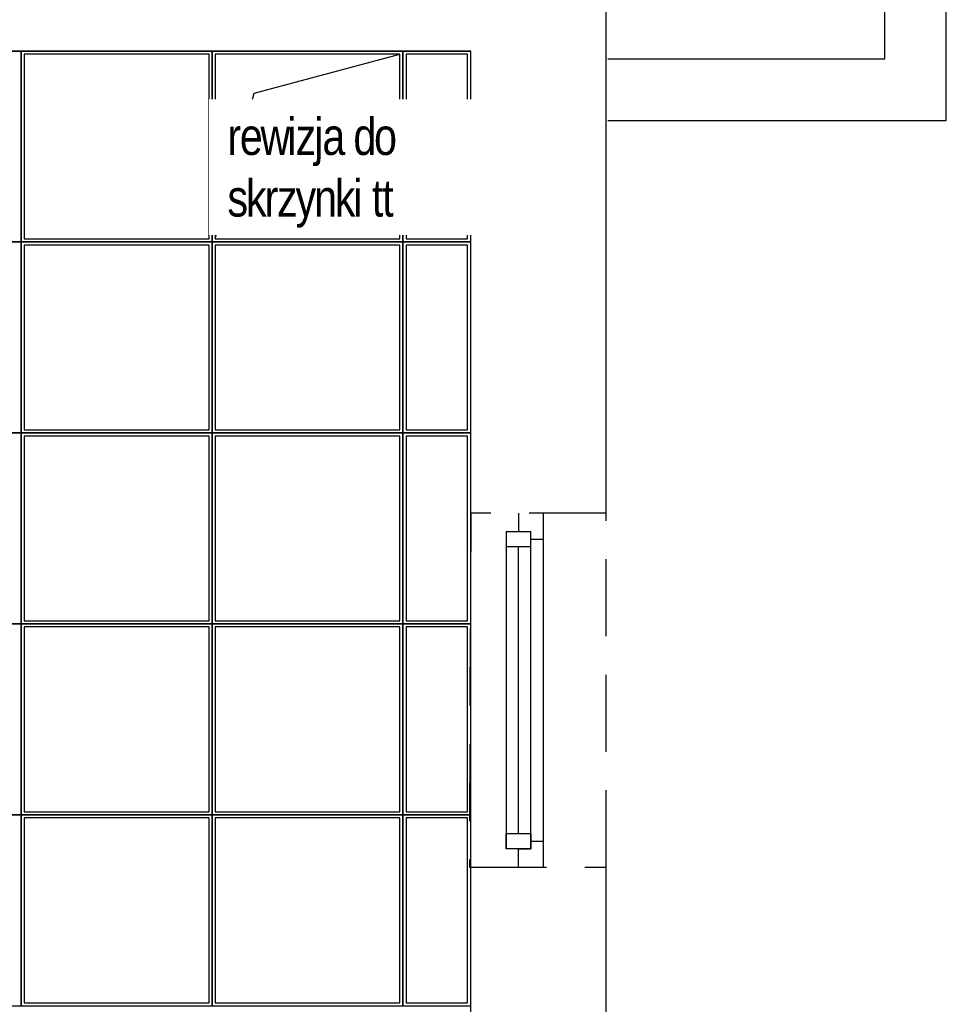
# Model space of a CAD drawing. Header units: millimetres. Extents: x -5941 to 19721, y -9230 to 6433.
# Tile 59 of 204: x 5962 to 6263, y -7516 to -7196. Entities that reach past the tile are written whole.
import ezdxf

# ---------------------------------------------------------------- set-up
doc = ezdxf.new("R2010")
doc.units = ezdxf.units.MM
doc.linetypes.add('DASHED', pattern=[0.75, 0.5, -0.25])
for name, color, linetype in [('A_okno', 3, 'Continuous'), ('A_SC_MUROWANA_DZIAŁOWA', 42, 'Continuous'), ('A_schody', 3, 'Continuous'), ('A_scianazew', 42, 'Continuous'), ('A_SUFITY', 6, 'Continuous'), ('A_SUFITY OPIS', 1, 'Continuous')]:
    doc.layers.add(name, color=color, linetype=linetype)
doc.styles.get("Standard").update_dxf_attribs({"font": 'arial.ttf'})

msp = doc.modelspace()

# ---------------------------------------------------------------- linework, layer by layer
at = {"color": 8, "linetype": 'DASHED', "ltscale": 50}
msp.add_lwpolyline([(6107.606, -7471.089), (6152.032, -7471.085), (6152.032, -7356.085), (6108.032, -7356.085)], close=True, dxfattribs=at)
at = {"layer": 'A_okno', "color": 8}
for p, q in [((6123.605, -7356.085, -0.044), (6123.605, -7362.085, -0.044)), ((6131.605, -7356.085, -0.047), (6131.606, -7413.585, -0.022)), ((6119.605, -7362.085, -0.046), (6119.606, -7413.585, -0.023)), ((6119.605, -7362.085, -0.044), (6127.605, -7362.085, -0.044)), ((6127.606, -7413.585, -0.022), (6127.605, -7362.085, -0.045)), ((6127.605, -7364.585, -0.044), (6131.605, -7364.585, -0.044)), ((6127.605, -7367.085, -0.044), (6119.605, -7367.085, -0.044)), ((6123.606, -7413.585, -0.022), (6123.605, -7367.085, -0.044)), ((6119.606, -7413.585, -0.023), (6119.606, -7465.089, 0)), ((6123.606, -7460.089, 0), (6123.606, -7413.585, -0.022)), ((6127.606, -7465.089, 0), (6127.606, -7413.585, -0.022)), ((6131.606, -7413.585, -0.022), (6131.606, -7462.589, 0)), ((6119.606, -7460.089, 0), (6123.106, -7460.089, 0)), ((6119.606, -7465.089, 0), (6119.606, -7460.089, 0)), ((6119.606, -7460.089, 0), (6127.606, -7460.089, 0)), ((6124.106, -7460.089, 0), (6127.606, -7460.089, 0)), ((6127.606, -7460.089, 0), (6127.606, -7465.089, 0)), ((6127.606, -7462.589, 0), (6131.606, -7462.589, 0)), ((6131.606, -7462.589, 0), (6131.606, -7471.089, 0)), ((6127.606, -7465.089, 0), (6119.606, -7465.089, 0)), ((6123.606, -7471.089, 0), (6123.606, -7465.089, 0)), ((6123.606, -7465.089, 0), (6127.606, -7465.089, 0))]:
    msp.add_line(p, q, dxfattribs=at)
at = {"layer": 'A_SC_MUROWANA_DZIAŁOWA', "color": 8}
msp.add_lwpolyline([(5652.032, -7630.085), (5652.032, -7206.085), (6108.032, -7206.085)], dxfattribs=at)
at = {"layer": 'A_schody', "color": 8}
for p, q in [((6242.527, -7208.627), (6242.527, -7073.627)), ((6262.527, -7228.627), (6262.527, -7073.627)), ((6152.527, -7208.627), (6242.527, -7208.627)), ((6152.527, -7228.627), (6262.527, -7228.627))]:
    msp.add_line(p, q, dxfattribs=at)
at = {"layer": 'A_scianazew', "color": 8}
msp.add_line((6152.032, -7356.085), (6152.032, -7171.085), dxfattribs=at)
for points in [[(6108.032, -7356.085), (6108.032, -7206.085)], [(6108.032, -7634.085), (6108.032, -7471.085)], [(6152.032, -7634.085), (6152.032, -7471.085)]]:
    msp.add_lwpolyline(points, dxfattribs=at)
at = {"layer": 'A_SUFITY'}
for points in [[(5900.032, -7268.085), (5962.032, -7268.085), (5962.032, -7206.085), (5900.032, -7206.085)], [(5962.032, -7268.085), (6024.032, -7268.085), (6024.032, -7206.085), (5962.032, -7206.085)], [(5963.032, -7267.085), (6023.032, -7267.085), (6023.032, -7207.085), (5963.032, -7207.085)], [(6024.032, -7268.085), (6086.032, -7268.085), (6086.032, -7206.085), (6024.032, -7206.085)], [(6025.032, -7267.085), (6085.032, -7267.085), (6085.032, -7207.085), (6025.032, -7207.085)], [(6086.032, -7268.085), (6108.032, -7268.085), (6108.032, -7206.085), (6086.032, -7206.085)], [(6087.032, -7267.085), (6107.032, -7267.085), (6107.032, -7207.085), (6087.032, -7207.085)], [(5900.032, -7330.085), (5962.032, -7330.085), (5962.032, -7268.085), (5900.032, -7268.085)], [(5962.032, -7330.085), (6024.032, -7330.085), (6024.032, -7268.085), (5962.032, -7268.085)], [(5963.032, -7329.085), (6023.032, -7329.085), (6023.032, -7269.085), (5963.032, -7269.085)], [(6024.032, -7330.085), (6086.032, -7330.085), (6086.032, -7268.085), (6024.032, -7268.085)], [(6025.032, -7329.085), (6085.032, -7329.085), (6085.032, -7269.085), (6025.032, -7269.085)], [(6086.032, -7330.085), (6108.032, -7330.085), (6108.032, -7268.085), (6086.032, -7268.085)], [(6087.032, -7329.085), (6107.032, -7329.085), (6107.032, -7269.085), (6087.032, -7269.085)], [(5900.032, -7392.085), (5962.032, -7392.085), (5962.032, -7330.085), (5900.032, -7330.085)], [(5962.032, -7392.085), (6024.032, -7392.085), (6024.032, -7330.085), (5962.032, -7330.085)], [(5963.032, -7391.085), (6023.032, -7391.085), (6023.032, -7331.085), (5963.032, -7331.085)], [(6024.032, -7392.085), (6086.032, -7392.085), (6086.032, -7330.085), (6024.032, -7330.085)], [(6025.032, -7391.085), (6085.032, -7391.085), (6085.032, -7331.085), (6025.032, -7331.085)], [(6086.032, -7392.085), (6108.032, -7392.085), (6108.032, -7330.085), (6086.032, -7330.085)], [(6087.032, -7391.085), (6107.032, -7391.085), (6107.032, -7331.085), (6087.032, -7331.085)], [(5900.032, -7454.085), (5962.032, -7454.085), (5962.032, -7392.085), (5900.032, -7392.085)], [(5962.032, -7454.085), (6024.032, -7454.085), (6024.032, -7392.085), (5962.032, -7392.085)], [(5963.032, -7453.085), (6023.032, -7453.085), (6023.032, -7393.085), (5963.032, -7393.085)], [(6024.032, -7454.085), (6086.032, -7454.085), (6086.032, -7392.085), (6024.032, -7392.085)], [(6025.032, -7453.085), (6085.032, -7453.085), (6085.032, -7393.085), (6025.032, -7393.085)], [(6086.032, -7454.085), (6108.032, -7454.085), (6108.032, -7392.085), (6086.032, -7392.085)], [(6087.032, -7453.085), (6107.032, -7453.085), (6107.032, -7393.085), (6087.032, -7393.085)], [(5900.032, -7516.085), (5962.032, -7516.085), (5962.032, -7454.085), (5900.032, -7454.085)], [(5962.032, -7516.085), (6024.032, -7516.085), (6024.032, -7454.085), (5962.032, -7454.085)], [(6024.032, -7516.085), (6086.032, -7516.085), (6086.032, -7454.085), (6024.032, -7454.085)], [(6086.032, -7516.085), (6108.032, -7516.085), (6108.032, -7454.085), (6086.032, -7454.085)], [(5963.032, -7515.085), (6023.032, -7515.085), (6023.032, -7455.085), (5963.032, -7455.085)], [(6025.032, -7515.085), (6085.032, -7515.085), (6085.032, -7455.085), (6025.032, -7455.085)], [(6087.032, -7515.085), (6107.032, -7515.085), (6107.032, -7455.085), (6087.032, -7455.085)]]:
    msp.add_lwpolyline(points, close=True, dxfattribs=at)
at = {"layer": 'A_SUFITY', "color": 8}
msp.add_lwpolyline([(6025.032, -7267.085), (6037.711, -7219.765), (6085.032, -7207.085)], dxfattribs=at)

# ---------------------------------------------------------------- next in the draw order: texts
at = {"layer": 'A_SUFITY OPIS', "insert": (6029.016, -7227.827), "char_height": 12, "width": 80.82906, "attachment_point": 1, "bg_fill": 2}
msp.add_mtext('{\\W0.8;\\T0.9;rewizja do skrzynki tt}', dxfattribs=at)

doc.saveas('drawing.dxf')
